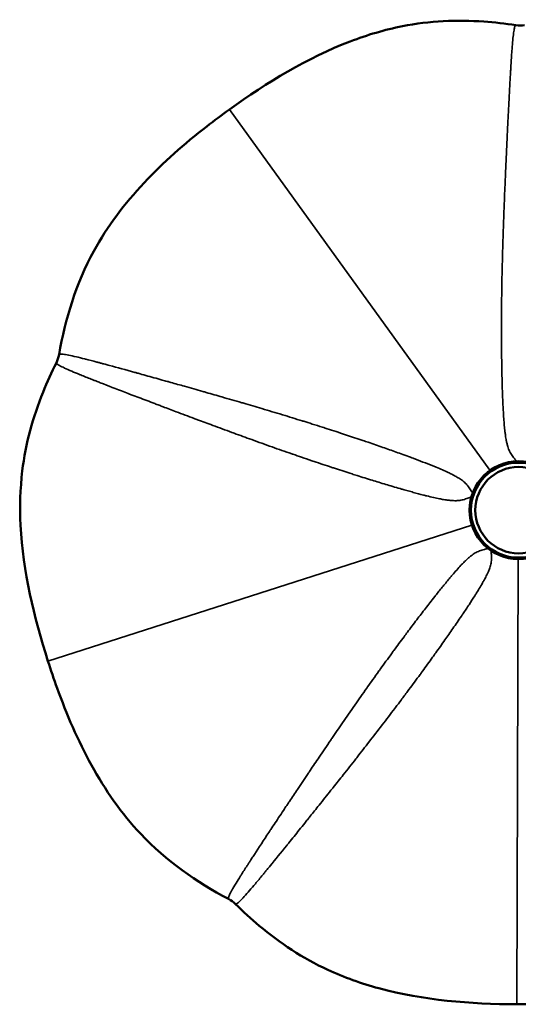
# Model space of a CAD drawing. Header units: millimetres. Extents: x 179 to 1124, y 460 to 1257.
# Tile 1 of 4: x 184 to 357, y 460 to 802. Entities that reach past the tile are written whole.
import ezdxf

# ---------------------------------------------------------------- set-up
doc = ezdxf.new("R2010")
doc.units = ezdxf.units.MM
doc.header["$LTSCALE"] = 4
doc.layers.add('Widoczne (ISO)', color=7, linetype='Continuous', lineweight=50)
doc.layers.add('Widoczne wąskie (ISO)', color=7, linetype='Continuous', lineweight=35)

msp = doc.modelspace()

# ---------------------------------------------------------------- linework, layer by layer
at = {"layer": 'Widoczne (ISO)'}
for radius in [17, 16.5, 15]:
    msp.add_circle((357.27, 631.99), radius, dxfattribs=at)
for points, knots in [([(256.86, 771.22), (269.89, 780.61), (283.86, 789.13), (304.74, 797.1), (310.83, 798.91), (326.35, 801.97), (335.98, 802.39), (348.99, 801.46), (352.69, 801.03), (356.36, 800.49)], [0, 0, 0, 0, 4.818374, 4.818374, 6.710343, 6.710343, 9.590844, 9.590844, 10.745785, 10.745785, 10.745785, 10.745785]), ([(197.68, 686.05), (199.84, 698.34), (203.57, 710.76), (214.44, 730.58), (220.49, 738.54), (233.89, 752.84), (241.28, 759.31), (251.57, 767.33), (254.2, 769.3), (256.86, 771.22)], [0.000001, 0.000001, 0.000001, 0.000001, 3.876756, 3.876756, 6.825657, 6.825657, 9.754337, 9.754337, 10.739671, 10.739671, 10.739671, 10.739671]), ([(193.82, 579.52), (188.91, 594.81), (185.13, 610.73), (184, 633.05), (184.17, 639.4), (186.05, 655.11), (188.63, 664.39), (193.53, 676.48), (195.08, 679.87), (196.74, 683.19)], [0, 0, 0, 0, 4.818374, 4.818374, 6.710343, 6.710343, 9.590844, 9.590844, 10.745785, 10.745785, 10.745785, 10.745785]), ([(256.53, 496.91), (245.51, 502.76), (234.86, 510.15), (219.36, 526.61), (213.66, 534.83), (204.21, 551.99), (200.33, 561.02), (195.88, 573.28), (194.83, 576.39), (193.82, 579.52)], [0.000001, 0.000001, 0.000001, 0.000001, 3.876756, 3.876756, 6.825657, 6.825657, 9.754337, 9.754337, 10.739671, 10.739671, 10.739671, 10.739671]), ([(356.66, 460.33), (340.6, 460.38), (324.3, 461.7), (302.71, 467.53), (296.73, 469.65), (282.37, 476.29), (274.34, 481.61), (264.35, 490.01), (261.61, 492.53), (258.96, 495.13)], [0, 0, 0, 0, 4.818374, 4.818374, 6.710343, 6.710343, 9.590844, 9.590844, 10.745785, 10.745785, 10.745785, 10.745785]), ([(454.6, 494.44), (445.63, 485.77), (435.32, 477.92), (414.87, 468.27), (405.29, 465.38), (386.05, 461.7), (376.27, 460.8), (363.23, 460.36), (359.94, 460.31), (356.66, 460.33)], [0.000001, 0.000001, 0.000001, 0.000001, 3.876756, 3.876756, 6.825657, 6.825657, 9.754337, 9.754337, 10.739671, 10.739671, 10.739671, 10.739671])]:
    msp.add_open_spline(points, degree=3, knots=knots, dxfattribs=at)
for points in [[(356.36, 800.49), (357.36, 800.34), (358.38, 800.34), (359.37, 800.48)], [(196.74, 683.19), (197.18, 684.09), (197.5, 685.06), (197.68, 686.05)], [(258.96, 495.13), (258.24, 495.84), (257.42, 496.44), (256.53, 496.91)]]:
    msp.add_open_spline(points, degree=3, dxfattribs=at)
at = {"layer": 'Widoczne wąskie (ISO)'}
for p, q in [((347.29, 645.83), (256.86, 771.22)), ((347.29, 645.83), (347.33, 645.77)), ((341.02, 626.77), (193.82, 579.52)), ((341.02, 626.77), (341.08, 626.79)), ((357.21, 614.92), (356.66, 460.33))]:
    msp.add_line(p, q, dxfattribs=at)
for points, knots in [([(356.65, 648.97), (356.38, 649.31), (356.11, 649.64), (355.84, 649.97), (355.48, 650.43), (355.12, 650.88), (354.81, 651.35), (354.5, 651.83), (354.24, 652.32), (354.01, 652.84), (353.9, 653.1), (353.79, 653.37), (353.7, 653.64), (353.6, 653.92), (353.52, 654.19), (353.44, 654.47), (353.33, 654.86), (353.24, 655.25), (353.15, 655.64), (353.11, 655.82), (353.08, 655.99), (353.04, 656.16), (352.93, 656.73), (352.84, 657.31), (352.75, 657.89), (352.69, 658.34), (352.63, 658.8), (352.57, 659.26), (352.49, 659.97), (352.41, 660.69), (352.35, 661.41), (352.27, 662.21), (352.21, 663.01), (352.15, 663.81), (352.12, 664.21), (352.1, 664.61), (352.07, 665), (351.99, 666.21), (351.93, 667.43), (351.87, 668.66), (351.84, 669.27), (351.81, 669.89), (351.79, 670.5), (351.76, 671.12), (351.74, 671.74), (351.71, 672.36), (351.7, 672.71), (351.69, 673.07), (351.68, 673.42), (351.65, 674.31), (351.62, 675.19), (351.6, 676.07), (351.55, 677.75), (351.52, 679.44), (351.48, 681.12), (351.47, 681.9), (351.46, 682.69), (351.45, 683.48), (351.42, 685.31), (351.4, 687.14), (351.39, 688.97), (351.38, 689.61), (351.38, 690.24), (351.37, 690.88), (351.36, 692.88), (351.36, 694.88), (351.36, 696.88), (351.36, 697.34), (351.37, 697.8), (351.37, 698.26), (351.37, 700.43), (351.39, 702.59), (351.41, 704.76), (351.42, 705.05), (351.42, 705.33), (351.42, 705.62), (351.44, 706.85), (351.46, 708.07), (351.48, 709.3), (351.49, 710.38), (351.51, 711.47), (351.54, 712.54), (351.54, 712.68), (351.54, 712.82), (351.54, 712.95), (351.59, 715.38), (351.65, 717.78), (351.71, 720.16), (351.72, 720.17), (351.72, 720.18), (351.72, 720.19), (351.78, 722.72), (351.86, 725.22), (351.94, 727.69), (352.01, 729.87), (352.09, 732.04), (352.16, 734.18), (352.18, 734.46), (352.19, 734.73), (352.2, 735.01), (352.28, 737.41), (352.38, 739.78), (352.47, 742.12), (352.55, 744), (352.63, 745.85), (352.71, 747.7), (352.73, 748.13), (352.74, 748.57), (352.76, 749), (352.86, 751.24), (352.96, 753.45), (353.06, 755.61), (353.14, 757.28), (353.21, 758.92), (353.29, 760.53), (353.31, 761), (353.33, 761.46), (353.36, 761.93), (353.38, 762.49), (353.41, 763.04), (353.44, 763.6), (353.49, 764.61), (353.53, 765.6), (353.58, 766.58), (353.68, 768.55), (353.77, 770.45), (353.87, 772.3), (353.89, 772.71), (353.91, 773.11), (353.93, 773.52), (354.1, 776.76), (354.26, 779.81), (354.42, 782.64), (354.44, 782.92), (354.45, 783.21), (354.47, 783.49), (354.5, 783.99), (354.53, 784.48), (354.56, 784.96), (354.58, 785.34), (354.6, 785.72), (354.62, 786.09), (354.65, 786.45), (354.67, 786.82), (354.69, 787.17), (354.78, 788.59), (354.87, 789.92), (354.96, 791.14), (354.96, 791.27), (354.97, 791.4), (354.98, 791.53), (355.06, 792.6), (355.14, 793.58), (355.22, 794.48), (355.31, 795.49), (355.4, 796.4), (355.5, 797.18), (355.5, 797.22), (355.51, 797.26), (355.51, 797.3), (355.56, 797.64), (355.6, 797.96), (355.64, 798.25), (355.69, 798.57), (355.74, 798.86), (355.79, 799.12), (355.89, 799.63), (356, 800), (356.1, 800.23), (356.1, 800.23), (356.11, 800.24), (356.11, 800.24), (356.19, 800.42), (356.28, 800.5), (356.36, 800.49)], [0.0016005, 0.0016005, 0.0016005, 0.0016005, 0.0035173, 0.0035173, 0.0035173, 0.0061759, 0.0061759, 0.0061759, 0.0088346, 0.0088346, 0.0088346, 0.0101639, 0.0101639, 0.0101639, 0.0114932, 0.0114932, 0.0114932, 0.013342, 0.013342, 0.013342, 0.0141519, 0.0141519, 0.0141519, 0.0168105, 0.0168105, 0.0168105, 0.0188936, 0.0188936, 0.0188936, 0.0221278, 0.0221278, 0.0221278, 0.0256975, 0.0256975, 0.0256975, 0.0274451, 0.0274451, 0.0274451, 0.0327624, 0.0327624, 0.0327624, 0.035421, 0.035421, 0.035421, 0.0380797, 0.0380797, 0.0380797, 0.0396032, 0.0396032, 0.0396032, 0.043397, 0.043397, 0.043397, 0.0506339, 0.0506339, 0.0506339, 0.0540315, 0.0540315, 0.0540315, 0.0619282, 0.0619282, 0.0619282, 0.0646661, 0.0646661, 0.0646661, 0.07332, 0.07332, 0.07332, 0.0753007, 0.0753007, 0.0753007, 0.0846893, 0.0846893, 0.0846893, 0.0859353, 0.0859353, 0.0859353, 0.0912526, 0.0912526, 0.0912526, 0.0959663, 0.0959663, 0.0959663, 0.0965699, 0.0965699, 0.0965699, 0.1072044, 0.1072044, 0.1072044, 0.1072552, 0.1072552, 0.1072552, 0.1185365, 0.1185365, 0.1185365, 0.1284736, 0.1284736, 0.1284736, 0.1297597, 0.1297597, 0.1297597, 0.1408769, 0.1408769, 0.1408769, 0.1497428, 0.1497428, 0.1497428, 0.1518432, 0.1518432, 0.1518432, 0.1626901, 0.1626901, 0.1626901, 0.1710119, 0.1710119, 0.1710119, 0.1734148, 0.1734148, 0.1734148, 0.1763292, 0.1763292, 0.1763292, 0.1816465, 0.1816465, 0.1816465, 0.1922811, 0.1922811, 0.1922811, 0.194628, 0.194628, 0.194628, 0.2135502, 0.2135502, 0.2135502, 0.2154641, 0.2154641, 0.2154641, 0.2188675, 0.2188675, 0.2188675, 0.2215262, 0.2215262, 0.2215262, 0.2241848, 0.2241848, 0.2241848, 0.2348194, 0.2348194, 0.2348194, 0.2359785, 0.2359785, 0.2359785, 0.245454, 0.245454, 0.245454, 0.2560886, 0.2560886, 0.2560886, 0.2566476, 0.2566476, 0.2566476, 0.2614059, 0.2614059, 0.2614059, 0.2667232, 0.2667232, 0.2667232, 0.2773577, 0.2773577, 0.2773577, 0.2775338, 0.2775338, 0.2775338, 0.2859422, 0.2859422, 0.2859422, 0.2859422]), ([(197.68, 686.05), (197.69, 686.14), (197.8, 686.19), (197.99, 686.22), (197.99, 686.22), (197.99, 686.22), (197.99, 686.22), (198.24, 686.25), (198.62, 686.23), (199.13, 686.17), (199.62, 686.1), (200.24, 686), (200.97, 685.85), (201, 685.85), (201.03, 685.84), (201.05, 685.84), (201.82, 685.68), (202.7, 685.48), (203.69, 685.25), (204.58, 685.04), (205.55, 684.8), (206.61, 684.53), (206.72, 684.51), (206.83, 684.48), (206.94, 684.45), (208.12, 684.15), (209.4, 683.82), (210.78, 683.45), (211.12, 683.36), (211.47, 683.27), (211.83, 683.17), (212.18, 683.08), (212.54, 682.98), (212.91, 682.88), (213.4, 682.75), (213.9, 682.62), (214.4, 682.48), (214.65, 682.41), (214.91, 682.35), (215.16, 682.28), (217.91, 681.53), (220.88, 680.72), (224.04, 679.84), (224.4, 679.74), (224.76, 679.64), (225.13, 679.54), (226.91, 679.05), (228.75, 678.54), (230.64, 678.01), (231.59, 677.74), (232.55, 677.48), (233.52, 677.2), (234.08, 677.05), (234.65, 676.89), (235.21, 676.73), (235.63, 676.61), (236.05, 676.49), (236.47, 676.38), (238.06, 675.93), (239.67, 675.48), (241.3, 675.02), (243.38, 674.43), (245.51, 673.83), (247.66, 673.21), (248.05, 673.1), (248.44, 672.99), (248.83, 672.88), (250.64, 672.36), (252.45, 671.84), (254.28, 671.32), (256.54, 670.66), (258.82, 670), (261.12, 669.33), (261.35, 669.26), (261.59, 669.19), (261.83, 669.12), (263.92, 668.51), (266.02, 667.89), (268.14, 667.26), (270.5, 666.56), (272.88, 665.85), (275.27, 665.13), (275.29, 665.12), (275.31, 665.11), (275.33, 665.11), (277.59, 664.42), (279.87, 663.73), (282.16, 663.01), (282.32, 662.96), (282.49, 662.91), (282.65, 662.86), (283.64, 662.55), (284.65, 662.24), (285.65, 661.92), (286.82, 661.56), (287.99, 661.19), (289.16, 660.81), (289.46, 660.72), (289.77, 660.62), (290.07, 660.52), (292.1, 659.87), (294.14, 659.21), (296.17, 658.54), (296.63, 658.39), (297.09, 658.24), (297.56, 658.08), (299.43, 657.46), (301.3, 656.84), (303.17, 656.21), (303.8, 655.99), (304.43, 655.78), (305.06, 655.56), (306.76, 654.98), (308.46, 654.4), (310.16, 653.8), (310.94, 653.53), (311.71, 653.26), (312.48, 652.99), (314.04, 652.44), (315.59, 651.88), (317.15, 651.32), (318, 651.01), (318.86, 650.69), (319.72, 650.38), (320.02, 650.26), (320.33, 650.15), (320.63, 650.04), (321.79, 649.6), (322.95, 649.17), (324.1, 648.72), (325.25, 648.28), (326.39, 647.83), (327.52, 647.37), (327.91, 647.21), (328.3, 647.05), (328.69, 646.89), (329.42, 646.59), (330.14, 646.28), (330.86, 645.97), (331.54, 645.67), (332.21, 645.37), (332.88, 645.06), (333.29, 644.86), (333.7, 644.66), (334.1, 644.46), (334.62, 644.2), (335.14, 643.93), (335.64, 643.64), (335.81, 643.55), (335.96, 643.46), (336.12, 643.37), (336.46, 643.17), (336.79, 642.96), (337.11, 642.74), (337.35, 642.58), (337.58, 642.41), (337.81, 642.24), (338.04, 642.07), (338.26, 641.89), (338.47, 641.7), (338.9, 641.32), (339.28, 640.92), (339.64, 640.47), (340, 640.02), (340.32, 639.54), (340.64, 639.04), (340.87, 638.67), (341.1, 638.3), (341.35, 637.94)], [0.0594397, 0.0594397, 0.0594397, 0.0594397, 0.067888, 0.067888, 0.067888, 0.0678986, 0.0678986, 0.0678986, 0.0785853, 0.0785853, 0.0785853, 0.0888733, 0.0888733, 0.0888733, 0.089272, 0.089272, 0.089272, 0.0999587, 0.0999587, 0.0999587, 0.10964, 0.10964, 0.10964, 0.1106454, 0.1106454, 0.1106454, 0.1213321, 0.1213321, 0.1213321, 0.1240037, 0.1240037, 0.1240037, 0.1266754, 0.1266754, 0.1266754, 0.1302516, 0.1302516, 0.1302516, 0.1320188, 0.1320188, 0.1320188, 0.1511864, 0.1511864, 0.1511864, 0.1533921, 0.1533921, 0.1533921, 0.1640788, 0.1640788, 0.1640788, 0.1694222, 0.1694222, 0.1694222, 0.1725, 0.1725, 0.1725, 0.1747655, 0.1747655, 0.1747655, 0.1832758, 0.1832758, 0.1832758, 0.194174, 0.194174, 0.194174, 0.1961389, 0.1961389, 0.1961389, 0.2051921, 0.2051921, 0.2051921, 0.2163619, 0.2163619, 0.2163619, 0.2175122, 0.2175122, 0.2175122, 0.2276382, 0.2276382, 0.2276382, 0.2388856, 0.2388856, 0.2388856, 0.238973, 0.238973, 0.238973, 0.2495723, 0.2495723, 0.2495723, 0.2503154, 0.2503154, 0.2503154, 0.2549157, 0.2549157, 0.2549157, 0.260259, 0.260259, 0.260259, 0.2616458, 0.2616458, 0.2616458, 0.2709457, 0.2709457, 0.2709457, 0.2730689, 0.2730689, 0.2730689, 0.2816324, 0.2816324, 0.2816324, 0.2845147, 0.2845147, 0.2845147, 0.2923191, 0.2923191, 0.2923191, 0.2958624, 0.2958624, 0.2958624, 0.3030057, 0.3030057, 0.3030057, 0.3069454, 0.3069454, 0.3069454, 0.3083491, 0.3083491, 0.3083491, 0.3136924, 0.3136924, 0.3136924, 0.3190358, 0.3190358, 0.3190358, 0.32089, 0.32089, 0.32089, 0.3243791, 0.3243791, 0.3243791, 0.3276759, 0.3276759, 0.3276759, 0.3297225, 0.3297225, 0.3297225, 0.3323941, 0.3323941, 0.3323941, 0.3332454, 0.3332454, 0.3332454, 0.3350658, 0.3350658, 0.3350658, 0.3364016, 0.3364016, 0.3364016, 0.3377375, 0.3377375, 0.3377375, 0.3404091, 0.3404091, 0.3404091, 0.3430808, 0.3430808, 0.3430808, 0.3450147, 0.3450147, 0.3450147, 0.3450147]), ([(340.92, 636.65), (340.52, 636.5), (340.12, 636.34), (339.72, 636.19), (339.18, 635.98), (338.64, 635.78), (338.09, 635.63), (337.55, 635.49), (336.99, 635.38), (336.43, 635.33), (336.14, 635.3), (335.86, 635.29), (335.57, 635.28), (335.28, 635.28), (334.99, 635.28), (334.7, 635.29), (334.3, 635.31), (333.9, 635.34), (333.5, 635.38), (333.32, 635.4), (333.15, 635.42), (332.97, 635.44), (332.39, 635.51), (331.82, 635.6), (331.24, 635.69), (330.79, 635.77), (330.33, 635.86), (329.88, 635.95), (329.18, 636.08), (328.47, 636.24), (327.77, 636.4), (326.99, 636.57), (326.2, 636.76), (325.42, 636.95), (325.03, 637.05), (324.65, 637.14), (324.26, 637.24), (323.09, 637.54), (321.91, 637.86), (320.73, 638.18), (320.13, 638.34), (319.54, 638.51), (318.94, 638.67), (318.35, 638.84), (317.75, 639.01), (317.16, 639.18), (316.81, 639.28), (316.47, 639.37), (316.13, 639.47), (315.28, 639.72), (314.44, 639.97), (313.59, 640.22), (311.98, 640.69), (310.36, 641.18), (308.76, 641.67), (308, 641.9), (307.25, 642.13), (306.49, 642.36), (304.74, 642.9), (303, 643.45), (301.25, 644), (300.65, 644.19), (300.04, 644.38), (299.44, 644.58), (297.53, 645.19), (295.63, 645.8), (293.72, 646.42), (293.29, 646.57), (292.85, 646.71), (292.42, 646.85), (290.36, 647.53), (288.3, 648.21), (286.25, 648.91), (285.98, 649), (285.7, 649.09), (285.43, 649.18), (284.27, 649.57), (283.11, 649.97), (281.95, 650.37), (280.92, 650.72), (279.9, 651.07), (278.88, 651.43), (278.75, 651.47), (278.62, 651.52), (278.49, 651.56), (276.2, 652.36), (273.94, 653.15), (271.69, 653.95), (271.68, 653.95), (271.67, 653.96), (271.66, 653.96), (269.28, 654.81), (266.93, 655.65), (264.6, 656.49), (262.55, 657.23), (260.52, 657.97), (258.5, 658.71), (258.24, 658.81), (257.98, 658.9), (257.72, 659), (255.47, 659.82), (253.24, 660.64), (251.04, 661.46), (249.28, 662.11), (247.54, 662.76), (245.81, 663.4), (245.4, 663.56), (245, 663.71), (244.59, 663.86), (242.49, 664.65), (240.42, 665.42), (238.39, 666.19), (236.84, 666.77), (235.3, 667.35), (233.79, 667.92), (233.35, 668.09), (232.91, 668.25), (232.48, 668.42), (231.96, 668.62), (231.43, 668.81), (230.92, 669.01), (229.97, 669.37), (229.04, 669.72), (228.12, 670.07), (226.28, 670.77), (224.5, 671.45), (222.77, 672.11), (222.39, 672.26), (222.01, 672.4), (221.64, 672.55), (218.6, 673.71), (215.75, 674.8), (213.11, 675.83), (212.85, 675.93), (212.58, 676.04), (212.32, 676.14), (211.85, 676.32), (211.39, 676.5), (210.94, 676.68), (210.59, 676.82), (210.24, 676.95), (209.89, 677.09), (209.55, 677.22), (209.21, 677.36), (208.88, 677.49), (207.56, 678.01), (206.33, 678.5), (205.19, 678.96), (205.07, 679.01), (204.95, 679.06), (204.83, 679.11), (203.84, 679.52), (202.92, 679.9), (202.09, 680.25), (201.16, 680.65), (200.33, 681.02), (199.62, 681.35), (199.58, 681.37), (199.54, 681.38), (199.5, 681.4), (199.19, 681.55), (198.9, 681.69), (198.64, 681.82), (198.35, 681.96), (198.09, 682.1), (197.86, 682.23), (197.41, 682.48), (197.08, 682.69), (196.9, 682.86), (196.9, 682.87), (196.89, 682.87), (196.89, 682.87), (196.75, 683.01), (196.7, 683.12), (196.74, 683.19)], [0.0016005, 0.0016005, 0.0016005, 0.0016005, 0.0035173, 0.0035173, 0.0035173, 0.0061759, 0.0061759, 0.0061759, 0.0088346, 0.0088346, 0.0088346, 0.0101639, 0.0101639, 0.0101639, 0.0114932, 0.0114932, 0.0114932, 0.013342, 0.013342, 0.013342, 0.0141519, 0.0141519, 0.0141519, 0.0168105, 0.0168105, 0.0168105, 0.0188936, 0.0188936, 0.0188936, 0.0221278, 0.0221278, 0.0221278, 0.0256975, 0.0256975, 0.0256975, 0.0274451, 0.0274451, 0.0274451, 0.0327624, 0.0327624, 0.0327624, 0.035421, 0.035421, 0.035421, 0.0380797, 0.0380797, 0.0380797, 0.0396032, 0.0396032, 0.0396032, 0.043397, 0.043397, 0.043397, 0.0506339, 0.0506339, 0.0506339, 0.0540315, 0.0540315, 0.0540315, 0.0619282, 0.0619282, 0.0619282, 0.0646661, 0.0646661, 0.0646661, 0.07332, 0.07332, 0.07332, 0.0753007, 0.0753007, 0.0753007, 0.0846893, 0.0846893, 0.0846893, 0.0859353, 0.0859353, 0.0859353, 0.0912526, 0.0912526, 0.0912526, 0.0959663, 0.0959663, 0.0959663, 0.0965699, 0.0965699, 0.0965699, 0.1072044, 0.1072044, 0.1072044, 0.1072552, 0.1072552, 0.1072552, 0.1185365, 0.1185365, 0.1185365, 0.1284736, 0.1284736, 0.1284736, 0.1297597, 0.1297597, 0.1297597, 0.1408769, 0.1408769, 0.1408769, 0.1497428, 0.1497428, 0.1497428, 0.1518432, 0.1518432, 0.1518432, 0.1626901, 0.1626901, 0.1626901, 0.1710119, 0.1710119, 0.1710119, 0.1734148, 0.1734148, 0.1734148, 0.1763292, 0.1763292, 0.1763292, 0.1816465, 0.1816465, 0.1816465, 0.1922811, 0.1922811, 0.1922811, 0.194628, 0.194628, 0.194628, 0.2135502, 0.2135502, 0.2135502, 0.2154641, 0.2154641, 0.2154641, 0.2188675, 0.2188675, 0.2188675, 0.2215262, 0.2215262, 0.2215262, 0.2241848, 0.2241848, 0.2241848, 0.2348194, 0.2348194, 0.2348194, 0.2359785, 0.2359785, 0.2359785, 0.245454, 0.245454, 0.245454, 0.2560886, 0.2560886, 0.2560886, 0.2566476, 0.2566476, 0.2566476, 0.2614059, 0.2614059, 0.2614059, 0.2667232, 0.2667232, 0.2667232, 0.2773577, 0.2773577, 0.2773577, 0.2775338, 0.2775338, 0.2775338, 0.2859422, 0.2859422, 0.2859422, 0.2859422]), ([(347.29, 645.83), (347.31, 645.85), (347.34, 645.86), (347.36, 645.88), (347.4, 645.91), (347.45, 645.94), (347.49, 645.97), (347.58, 646.03), (347.66, 646.09), (347.75, 646.15), (347.77, 646.17), (347.8, 646.18), (347.82, 646.2), (347.97, 646.3), (348.12, 646.4), (348.28, 646.49), (348.31, 646.51), (348.33, 646.53), (348.36, 646.54), (348.7, 646.75), (349.04, 646.94), (349.39, 647.12), (349.42, 647.13), (349.45, 647.15), (349.49, 647.17), (349.87, 647.36), (350.26, 647.53), (350.66, 647.69), (350.96, 647.8), (351.27, 647.91), (351.57, 648)], [-0.00000006, -0.00000006, -0.00000006, -0.00000006, 0.00012781, 0.00012781, 0.00012781, 0.000349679, 0.000349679, 0.000349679, 0.000798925, 0.000798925, 0.000798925, 0.000919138, 0.000919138, 0.000919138, 0.001698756, 0.001698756, 0.001698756, 0.001838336, 0.001838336, 0.001838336, 0.003517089, 0.003517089, 0.003517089, 0.003676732, 0.003676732, 0.003676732, 0.005515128, 0.005515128, 0.005515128, 0.006896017, 0.006896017, 0.006896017, 0.006896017]), ([(343.87, 642.45), (344.06, 642.71), (344.25, 642.96), (344.46, 643.21), (344.73, 643.54), (345.02, 643.86), (345.32, 644.16), (345.35, 644.19), (345.38, 644.22), (345.4, 644.24), (345.68, 644.52), (345.97, 644.78), (346.27, 645.04), (346.3, 645.06), (346.32, 645.08), (346.35, 645.1), (346.49, 645.21), (346.63, 645.33), (346.77, 645.44), (346.79, 645.46), (346.82, 645.48), (346.84, 645.49), (346.92, 645.56), (347, 645.62), (347.09, 645.68), (347.13, 645.71), (347.17, 645.74), (347.21, 645.77), (347.24, 645.79), (347.26, 645.81), (347.29, 645.83)], [0.007805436, 0.007805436, 0.007805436, 0.007805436, 0.009185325, 0.009185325, 0.009185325, 0.01102239, 0.01102239, 0.01102239, 0.011181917, 0.011181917, 0.011181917, 0.012859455, 0.012859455, 0.012859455, 0.012998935, 0.012998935, 0.012998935, 0.013777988, 0.013777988, 0.013777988, 0.013898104, 0.013898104, 0.013898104, 0.014346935, 0.014346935, 0.014346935, 0.014568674, 0.014568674, 0.014568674, 0.01469652, 0.01469652, 0.01469652, 0.01469652]), ([(341.02, 626.77), (341.01, 626.8), (341, 626.83), (340.99, 626.86), (340.98, 626.91), (340.96, 626.96), (340.95, 627.01), (340.92, 627.11), (340.89, 627.21), (340.86, 627.31), (340.85, 627.33), (340.84, 627.36), (340.83, 627.39), (340.78, 627.56), (340.74, 627.74), (340.7, 627.92), (340.69, 627.95), (340.68, 627.98), (340.67, 628.01), (340.58, 628.39), (340.51, 628.78), (340.44, 629.16), (340.44, 629.2), (340.43, 629.24), (340.43, 629.27), (340.36, 629.7), (340.32, 630.13), (340.3, 630.55), (340.28, 630.88), (340.27, 631.2), (340.28, 631.52)], [-0.00000006, -0.00000006, -0.00000006, -0.00000006, 0.00012781, 0.00012781, 0.00012781, 0.000349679, 0.000349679, 0.000349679, 0.000798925, 0.000798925, 0.000798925, 0.000919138, 0.000919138, 0.000919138, 0.001698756, 0.001698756, 0.001698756, 0.001838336, 0.001838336, 0.001838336, 0.003517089, 0.003517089, 0.003517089, 0.003676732, 0.003676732, 0.003676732, 0.005515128, 0.005515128, 0.005515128, 0.006896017, 0.006896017, 0.006896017, 0.006896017]), ([(343.18, 622.48), (342.99, 622.73), (342.81, 623), (342.63, 623.27), (342.41, 623.63), (342.19, 624.01), (342, 624.39), (341.98, 624.42), (341.96, 624.46), (341.95, 624.49), (341.77, 624.84), (341.61, 625.2), (341.46, 625.56), (341.45, 625.59), (341.44, 625.62), (341.42, 625.65), (341.36, 625.82), (341.29, 625.99), (341.23, 626.16), (341.22, 626.18), (341.21, 626.21), (341.2, 626.24), (341.17, 626.34), (341.13, 626.43), (341.1, 626.53), (341.08, 626.58), (341.07, 626.63), (341.05, 626.68), (341.04, 626.71), (341.03, 626.74), (341.02, 626.77)], [0.007805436, 0.007805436, 0.007805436, 0.007805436, 0.009185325, 0.009185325, 0.009185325, 0.01102239, 0.01102239, 0.01102239, 0.011181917, 0.011181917, 0.011181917, 0.012859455, 0.012859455, 0.012859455, 0.012998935, 0.012998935, 0.012998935, 0.013777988, 0.013777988, 0.013777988, 0.013898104, 0.013898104, 0.013898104, 0.014346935, 0.014346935, 0.014346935, 0.014568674, 0.014568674, 0.014568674, 0.01469652, 0.01469652, 0.01469652, 0.01469652]), ([(256.53, 496.91), (256.45, 496.95), (256.44, 497.07), (256.47, 497.26), (256.47, 497.26), (256.47, 497.26), (256.47, 497.26), (256.52, 497.51), (256.65, 497.86), (256.87, 498.33), (257.08, 498.78), (257.37, 499.33), (257.74, 499.98), (257.75, 500.01), (257.77, 500.03), (257.78, 500.06), (258.17, 500.74), (258.63, 501.52), (259.15, 502.38), (259.63, 503.16), (260.16, 504.02), (260.74, 504.94), (260.8, 505.03), (260.86, 505.13), (260.92, 505.23), (261.57, 506.26), (262.28, 507.37), (263.05, 508.57), (263.25, 508.87), (263.44, 509.17), (263.64, 509.48), (263.84, 509.79), (264.05, 510.1), (264.25, 510.42), (264.53, 510.85), (264.81, 511.28), (265.1, 511.72), (265.24, 511.93), (265.38, 512.15), (265.53, 512.37), (267.08, 514.76), (268.78, 517.33), (270.58, 520.06), (270.79, 520.38), (271, 520.69), (271.21, 521.01), (272.23, 522.55), (273.28, 524.14), (274.37, 525.78), (274.91, 526.6), (275.47, 527.43), (276.02, 528.27), (276.35, 528.75), (276.67, 529.24), (277, 529.73), (277.24, 530.09), (277.48, 530.46), (277.72, 530.82), (278.64, 532.19), (279.57, 533.58), (280.51, 534.99), (281.71, 536.79), (282.94, 538.62), (284.19, 540.48), (284.42, 540.82), (284.64, 541.16), (284.87, 541.49), (285.92, 543.05), (286.97, 544.61), (288.04, 546.19), (289.36, 548.14), (290.69, 550.1), (292.04, 552.08), (292.18, 552.28), (292.32, 552.49), (292.46, 552.69), (293.68, 554.49), (294.92, 556.3), (296.18, 558.12), (297.57, 560.15), (298.98, 562.19), (300.41, 564.24), (300.42, 564.26), (300.44, 564.27), (300.45, 564.29), (301.8, 566.23), (303.16, 568.18), (304.55, 570.14), (304.65, 570.28), (304.75, 570.42), (304.84, 570.56), (305.45, 571.41), (306.05, 572.27), (306.67, 573.13), (307.38, 574.12), (308.09, 575.12), (308.81, 576.12), (308.99, 576.38), (309.18, 576.63), (309.36, 576.89), (310.61, 578.62), (311.87, 580.35), (313.13, 582.08), (313.42, 582.47), (313.71, 582.87), (314, 583.26), (315.17, 584.85), (316.34, 586.43), (317.52, 588.02), (317.91, 588.55), (318.31, 589.08), (318.71, 589.61), (319.79, 591.05), (320.87, 592.49), (321.96, 593.93), (322.46, 594.58), (322.96, 595.23), (323.45, 595.88), (324.46, 597.19), (325.47, 598.5), (326.49, 599.8), (327.05, 600.52), (327.61, 601.24), (328.18, 601.96), (328.38, 602.21), (328.58, 602.47), (328.78, 602.72), (329.55, 603.69), (330.33, 604.66), (331.1, 605.61), (331.88, 606.57), (332.66, 607.51), (333.44, 608.44), (333.71, 608.77), (333.99, 609.09), (334.26, 609.41), (334.77, 610.01), (335.29, 610.6), (335.81, 611.19), (336.3, 611.74), (336.8, 612.29), (337.3, 612.83), (337.61, 613.16), (337.93, 613.48), (338.25, 613.8), (338.66, 614.22), (339.08, 614.63), (339.5, 615.02), (339.64, 615.15), (339.78, 615.27), (339.91, 615.39), (340.21, 615.65), (340.51, 615.9), (340.81, 616.14), (341.04, 616.32), (341.27, 616.49), (341.5, 616.65), (341.74, 616.81), (341.98, 616.96), (342.22, 617.11), (342.71, 617.4), (343.22, 617.64), (343.75, 617.84), (344.29, 618.04), (344.85, 618.2), (345.43, 618.35), (345.84, 618.46), (346.27, 618.56), (346.69, 618.68)], [0.0594397, 0.0594397, 0.0594397, 0.0594397, 0.067888, 0.067888, 0.067888, 0.0678986, 0.0678986, 0.0678986, 0.0785853, 0.0785853, 0.0785853, 0.0888733, 0.0888733, 0.0888733, 0.089272, 0.089272, 0.089272, 0.0999587, 0.0999587, 0.0999587, 0.10964, 0.10964, 0.10964, 0.1106454, 0.1106454, 0.1106454, 0.1213321, 0.1213321, 0.1213321, 0.1240037, 0.1240037, 0.1240037, 0.1266754, 0.1266754, 0.1266754, 0.1302516, 0.1302516, 0.1302516, 0.1320188, 0.1320188, 0.1320188, 0.1511864, 0.1511864, 0.1511864, 0.1533921, 0.1533921, 0.1533921, 0.1640788, 0.1640788, 0.1640788, 0.1694222, 0.1694222, 0.1694222, 0.1725, 0.1725, 0.1725, 0.1747655, 0.1747655, 0.1747655, 0.1832758, 0.1832758, 0.1832758, 0.194174, 0.194174, 0.194174, 0.1961389, 0.1961389, 0.1961389, 0.2051921, 0.2051921, 0.2051921, 0.2163619, 0.2163619, 0.2163619, 0.2175122, 0.2175122, 0.2175122, 0.2276382, 0.2276382, 0.2276382, 0.2388856, 0.2388856, 0.2388856, 0.238973, 0.238973, 0.238973, 0.2495723, 0.2495723, 0.2495723, 0.2503154, 0.2503154, 0.2503154, 0.2549157, 0.2549157, 0.2549157, 0.260259, 0.260259, 0.260259, 0.2616458, 0.2616458, 0.2616458, 0.2709457, 0.2709457, 0.2709457, 0.2730689, 0.2730689, 0.2730689, 0.2816324, 0.2816324, 0.2816324, 0.2845147, 0.2845147, 0.2845147, 0.2923191, 0.2923191, 0.2923191, 0.2958624, 0.2958624, 0.2958624, 0.3030057, 0.3030057, 0.3030057, 0.3069454, 0.3069454, 0.3069454, 0.3083491, 0.3083491, 0.3083491, 0.3136924, 0.3136924, 0.3136924, 0.3190358, 0.3190358, 0.3190358, 0.32089, 0.32089, 0.32089, 0.3243791, 0.3243791, 0.3243791, 0.3276759, 0.3276759, 0.3276759, 0.3297225, 0.3297225, 0.3297225, 0.3323941, 0.3323941, 0.3323941, 0.3332454, 0.3332454, 0.3332454, 0.3350658, 0.3350658, 0.3350658, 0.3364016, 0.3364016, 0.3364016, 0.3377375, 0.3377375, 0.3377375, 0.3404091, 0.3404091, 0.3404091, 0.3430808, 0.3430808, 0.3430808, 0.3450147, 0.3450147, 0.3450147, 0.3450147]), ([(347.78, 617.88), (347.8, 617.45), (347.83, 617.02), (347.85, 616.6), (347.88, 616.01), (347.9, 615.44), (347.87, 614.87), (347.85, 614.31), (347.77, 613.75), (347.65, 613.2), (347.59, 612.92), (347.51, 612.64), (347.43, 612.37), (347.35, 612.09), (347.25, 611.82), (347.15, 611.55), (347.01, 611.17), (346.86, 610.79), (346.7, 610.42), (346.63, 610.26), (346.55, 610.1), (346.48, 609.94), (346.23, 609.41), (345.97, 608.89), (345.7, 608.38), (345.49, 607.97), (345.27, 607.56), (345.04, 607.16), (344.69, 606.53), (344.33, 605.91), (343.96, 605.29), (343.55, 604.6), (343.13, 603.91), (342.7, 603.23), (342.49, 602.89), (342.28, 602.55), (342.07, 602.22), (341.42, 601.2), (340.76, 600.17), (340.09, 599.14), (339.75, 598.63), (339.41, 598.12), (339.07, 597.6), (338.72, 597.09), (338.38, 596.57), (338.03, 596.06), (337.84, 595.76), (337.64, 595.47), (337.44, 595.18), (336.94, 594.44), (336.44, 593.71), (335.95, 592.99), (334.99, 591.6), (334.03, 590.22), (333.07, 588.84), (332.62, 588.19), (332.17, 587.55), (331.71, 586.9), (330.66, 585.4), (329.6, 583.91), (328.53, 582.42), (328.16, 581.91), (327.8, 581.39), (327.43, 580.88), (326.26, 579.25), (325.08, 577.63), (323.9, 576.01), (323.63, 575.64), (323.36, 575.27), (323.09, 574.9), (321.81, 573.15), (320.52, 571.41), (319.23, 569.67), (319.06, 569.44), (318.89, 569.21), (318.72, 568.98), (317.98, 567.99), (317.25, 567.01), (316.51, 566.03), (315.86, 565.17), (315.21, 564.3), (314.56, 563.44), (314.48, 563.33), (314.39, 563.22), (314.31, 563.12), (312.84, 561.18), (311.39, 559.27), (309.94, 557.39), (309.93, 557.38), (309.92, 557.37), (309.92, 557.36), (308.38, 555.36), (306.85, 553.38), (305.33, 551.43), (303.99, 549.7), (302.66, 548), (301.33, 546.31), (301.16, 546.09), (300.99, 545.87), (300.82, 545.65), (299.34, 543.77), (297.87, 541.91), (296.41, 540.06), (295.25, 538.59), (294.1, 537.14), (292.95, 535.69), (292.68, 535.35), (292.41, 535.01), (292.14, 534.67), (290.74, 532.92), (289.36, 531.19), (288.01, 529.5), (286.97, 528.2), (285.94, 526.91), (284.93, 525.65), (284.64, 525.29), (284.35, 524.92), (284.06, 524.56), (283.71, 524.12), (283.36, 523.69), (283.01, 523.26), (282.38, 522.47), (281.76, 521.69), (281.14, 520.93), (279.91, 519.4), (278.71, 517.91), (277.55, 516.47), (277.29, 516.15), (277.03, 515.84), (276.78, 515.52), (274.74, 513), (272.82, 510.63), (271.02, 508.43), (270.84, 508.21), (270.66, 507.99), (270.48, 507.77), (270.17, 507.39), (269.85, 507), (269.55, 506.63), (269.31, 506.34), (269.07, 506.05), (268.83, 505.76), (268.6, 505.48), (268.37, 505.2), (268.14, 504.92), (267.23, 503.82), (266.38, 502.81), (265.6, 501.87), (265.51, 501.77), (265.43, 501.67), (265.34, 501.57), (264.65, 500.75), (264.01, 500), (263.41, 499.32), (262.75, 498.55), (262.14, 497.88), (261.61, 497.3), (261.58, 497.27), (261.55, 497.24), (261.52, 497.21), (261.29, 496.96), (261.06, 496.73), (260.86, 496.52), (260.63, 496.29), (260.42, 496.08), (260.23, 495.9), (259.85, 495.55), (259.54, 495.31), (259.32, 495.19), (259.32, 495.19), (259.32, 495.18), (259.31, 495.18), (259.14, 495.09), (259.02, 495.07), (258.96, 495.13)], [0.0016005, 0.0016005, 0.0016005, 0.0016005, 0.0035173, 0.0035173, 0.0035173, 0.0061759, 0.0061759, 0.0061759, 0.0088346, 0.0088346, 0.0088346, 0.0101639, 0.0101639, 0.0101639, 0.0114932, 0.0114932, 0.0114932, 0.013342, 0.013342, 0.013342, 0.0141519, 0.0141519, 0.0141519, 0.0168105, 0.0168105, 0.0168105, 0.0188936, 0.0188936, 0.0188936, 0.0221278, 0.0221278, 0.0221278, 0.0256975, 0.0256975, 0.0256975, 0.0274451, 0.0274451, 0.0274451, 0.0327624, 0.0327624, 0.0327624, 0.035421, 0.035421, 0.035421, 0.0380797, 0.0380797, 0.0380797, 0.0396032, 0.0396032, 0.0396032, 0.043397, 0.043397, 0.043397, 0.0506339, 0.0506339, 0.0506339, 0.0540315, 0.0540315, 0.0540315, 0.0619282, 0.0619282, 0.0619282, 0.0646661, 0.0646661, 0.0646661, 0.07332, 0.07332, 0.07332, 0.0753007, 0.0753007, 0.0753007, 0.0846893, 0.0846893, 0.0846893, 0.0859353, 0.0859353, 0.0859353, 0.0912526, 0.0912526, 0.0912526, 0.0959663, 0.0959663, 0.0959663, 0.0965699, 0.0965699, 0.0965699, 0.1072044, 0.1072044, 0.1072044, 0.1072552, 0.1072552, 0.1072552, 0.1185365, 0.1185365, 0.1185365, 0.1284736, 0.1284736, 0.1284736, 0.1297597, 0.1297597, 0.1297597, 0.1408769, 0.1408769, 0.1408769, 0.1497428, 0.1497428, 0.1497428, 0.1518432, 0.1518432, 0.1518432, 0.1626901, 0.1626901, 0.1626901, 0.1710119, 0.1710119, 0.1710119, 0.1734148, 0.1734148, 0.1734148, 0.1763292, 0.1763292, 0.1763292, 0.1816465, 0.1816465, 0.1816465, 0.1922811, 0.1922811, 0.1922811, 0.194628, 0.194628, 0.194628, 0.2135502, 0.2135502, 0.2135502, 0.2154641, 0.2154641, 0.2154641, 0.2188675, 0.2188675, 0.2188675, 0.2215262, 0.2215262, 0.2215262, 0.2241848, 0.2241848, 0.2241848, 0.2348194, 0.2348194, 0.2348194, 0.2359785, 0.2359785, 0.2359785, 0.245454, 0.245454, 0.245454, 0.2560886, 0.2560886, 0.2560886, 0.2566476, 0.2566476, 0.2566476, 0.2614059, 0.2614059, 0.2614059, 0.2667232, 0.2667232, 0.2667232, 0.2773577, 0.2773577, 0.2773577, 0.2775338, 0.2775338, 0.2775338, 0.2859422, 0.2859422, 0.2859422, 0.2859422]), ([(357.21, 614.92), (357.18, 614.92), (357.15, 614.92), (357.12, 614.92), (357.07, 614.92), (357.01, 614.92), (356.96, 614.92), (356.86, 614.92), (356.75, 614.93), (356.65, 614.93), (356.62, 614.93), (356.59, 614.93), (356.56, 614.93), (356.38, 614.94), (356.2, 614.95), (356.02, 614.97), (355.99, 614.97), (355.95, 614.97), (355.92, 614.97), (355.53, 615), (355.14, 615.05), (354.76, 615.11), (354.72, 615.12), (354.68, 615.12), (354.64, 615.13), (354.22, 615.2), (353.8, 615.29), (353.39, 615.4), (353.07, 615.48), (352.77, 615.58), (352.47, 615.68)], [-0.00000006, -0.00000006, -0.00000006, -0.00000006, 0.00012781, 0.00012781, 0.00012781, 0.000349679, 0.000349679, 0.000349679, 0.000798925, 0.000798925, 0.000798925, 0.000919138, 0.000919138, 0.000919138, 0.001698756, 0.001698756, 0.001698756, 0.001838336, 0.001838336, 0.001838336, 0.003517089, 0.003517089, 0.003517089, 0.003676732, 0.003676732, 0.003676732, 0.005515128, 0.005515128, 0.005515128, 0.006896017, 0.006896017, 0.006896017, 0.006896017])]:
    msp.add_open_spline(points, degree=3, knots=knots, dxfattribs=at)

doc.saveas('drawing.dxf')
